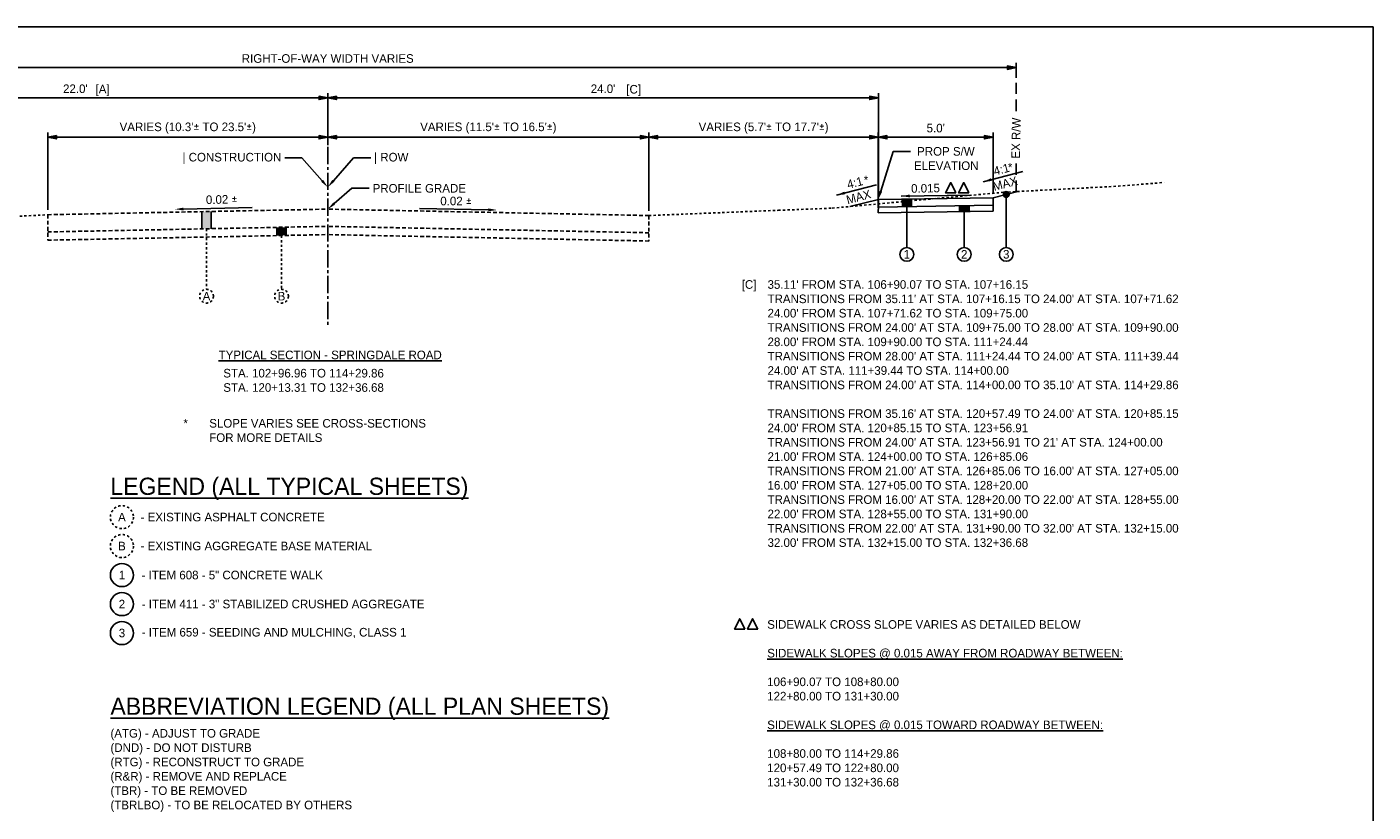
# Model space of a CAD drawing. Header units: feet. Extents: x 19045 to 19260, y 13883 to 14309.
# Tile 3 of 11: x 19078 to 19136, y 13911 to 13945. Entities that reach past the tile are written whole.
import ezdxf
from ezdxf import colors
from ezdxf.entities.mleader import LeaderData, LeaderLine
from ezdxf.math import Vec2, Vec3

# ---------------------------------------------------------------- set-up
doc = ezdxf.new("R2010")
doc.units = ezdxf.units.FT
doc.header["$MEASUREMENT"] = 0
for name, pattern in [('CENTER2', [1.125, 0.75, -0.125, 0.125, -0.125]), ('cl5', [25, 1.25, -1.25, 20, -1.25, 1.25]), ('DASHED', [0.75, 0.5, -0.25]), ('DASHED2', [0.375, 0.25, -0.125]), ('OhDOT_USTN2', [0.11, 0.069, -0.041]), ('OhDOT_USTN3', [0.22, 0.165, -0.055])]:
    doc.linetypes.add(name, pattern=pattern)
for name, color, linetype in [('CM_P_Sidewalk', 254, 'Continuous'), ('PF_X_Ground_Line', 3, 'OhDOT_USTN2'), ('PV_P_EOP', 7, 'Continuous'), ('PV_P_Text', 10, 'Continuous'), ('PV_X_EOP', 7, 'OhDOT_USTN3'), ('RW_X_CL_5', 6, 'cl5'), ('RW_X_Right_of_Way', 7, 'ROWEX-COEC')]:
    doc.layers.add(name, color=color, linetype=linetype)
doc.styles.add('Slanted-Normal', font='font31.shx', dxfattribs={"height": 0.125})
doc.styles.get("Standard").update_dxf_attribs({"font": 'font31.shx'})
doc.styles.add('Straight-Normal', font='font30.shx', dxfattribs={"height": 0.14})
doc.linetypes.add('ROWEX-COEC', pattern='A,0.75,-0.05,["Ex R/W",Straight-Normal,S=1,R=0,X=0,Y=-0.06],-0.7,0.75,-0.3,0.75,-0.3,0.75,-0.3,0.75,-0.3', length=5.7)
doc.dimstyles.new('Dec-1  Slanted', dxfattribs={"dimtxt": 0.125, "dimasz": 0.125, "dimexe": 0.07, "dimexo": 0.07, "dimgap": 0.07, "dimtad": 1, "dimdec": 1, "dimzin": 3, "dimdsep": 46, "dimtxsty": 'Slanted-Normal', "dimblk": 'Dim1', "dimcen": 0, "dimclrd": 95, "dimclre": 95, "dimclrt": 7, "dimadec": 1, "dimazin": 3, "dimtfac": 1, "dimtdec": 1, "dimtix": 1, "dimtofl": 0, "dimtmove": 1, "dimatfit": 3, "dimldrblk": 'Dim1', "dimfxl": 1, "dimtolj": 1, "dimtzin": 0, "dimlwd": -1, "dimlwe": -1, "dimarcsym": 0})

# ---------------------------------------------------------------- blocks, each defined once
blk = doc.blocks.new('Dim1')
h = blk.add_hatch(color=4)
h.dxf.hatch_style = 1
h.paths.add_polyline_path([(0, 0), (-1, -0.2), (-1, 0.2)])
at = {"color": 4}
blk.add_lwpolyline([(0, 0), (-1, -0.2), (-1, 0.2), (0, 0)], dxfattribs=at)
blk = doc.blocks.new('*D885')
at = {"layer": 'Defpoints', "color": 0, "transparency": 16777216}
for p in [(19090.692, 13942.246), (19104.692, 13940.35), (19104.692, 13936.936)]:
    blk.add_point(p, dxfattribs=at)
at = {"layer": 'PV_P_Text', "color": 95, "linetype": 'Continuous', "transparency": 16777216}
for p, q in [((19090.692, 13942.036), (19090.692, 13940.14)), ((19091.067, 13940.35), (19104.317, 13940.35)), ((19104.692, 13937.146), (19104.692, 13940.56))]:
    blk.add_line(p, q, dxfattribs=at)
at = {"layer": 'PV_P_Text', "color": 95, "transparency": 16777216, "xscale": 0.375, "yscale": 0.375, "zscale": 0.375, "rotation": 180}
blk.add_blockref('Dim1', (19090.692, 13940.35), dxfattribs=at)
at = {"layer": 'PV_P_Text', "color": 95, "transparency": 16777216, "xscale": 0.375, "yscale": 0.375, "zscale": 0.375}
blk.add_blockref('Dim1', (19104.692, 13940.35), dxfattribs=at)
at = {"layer": 'PV_P_Text', "color": 7, "transparency": 16777216, "insert": (19097.692, 13940.747), "char_height": 0.375, "attachment_point": 5, "style": 'Slanted-Normal'}
blk.add_mtext("\\A1;VARIES (11.5'{\\fISOCPEUR|b0|i0|c0|p34;%%P} TO 16.5'{\\fISOCPEUR|b0|i0|c0|p34;%%P})", dxfattribs=at)
blk = doc.blocks.new('*D886')
at = {"layer": 'Defpoints', "color": 0, "transparency": 16777216}
for p in [(19078.492, 13940.35), (19090.692, 13940.35), (19078.492, 13936.972)]:
    blk.add_point(p, dxfattribs=at)
at = {"layer": 'PV_P_Text', "color": 95, "linetype": 'Continuous', "transparency": 16777216}
for p, q in [((19078.492, 13937.182), (19078.492, 13940.56)), ((19090.317, 13940.35), (19078.867, 13940.35))]:
    blk.add_line(p, q, dxfattribs=at)
at = {"layer": 'PV_P_Text', "color": 95, "transparency": 16777216, "xscale": 0.375, "yscale": 0.375, "zscale": 0.375, "rotation": 180}
blk.add_blockref('Dim1', (19078.492, 13940.35), dxfattribs=at)
at = {"layer": 'PV_P_Text', "color": 95, "transparency": 16777216, "xscale": 0.375, "yscale": 0.375, "zscale": 0.375}
blk.add_blockref('Dim1', (19090.692, 13940.35), dxfattribs=at)
at = {"layer": 'PV_P_Text', "color": 7, "transparency": 16777216, "insert": (19084.592, 13940.747), "char_height": 0.375, "attachment_point": 5, "style": 'Slanted-Normal'}
blk.add_mtext("\\A1;VARIES (10.3'{\\fISOCPEUR|b0|i0|c0|p34;%%P} TO 23.5'{\\fISOCPEUR|b0|i0|c0|p34;%%P})", dxfattribs=at)
blk = doc.blocks.new('*D884')
at = {"layer": 'Defpoints', "color": 0, "transparency": 16777216}
for p in [(19114.688, 13940.35), (19104.692, 13936.936), (19114.688, 13937.056)]:
    blk.add_point(p, dxfattribs=at)
at = {"layer": 'PV_P_Text', "color": 95, "linetype": 'Continuous', "transparency": 16777216}
for p, q in [((19104.692, 13937.146), (19104.692, 13940.56)), ((19105.067, 13940.35), (19114.313, 13940.35)), ((19114.688, 13937.266), (19114.688, 13940.56))]:
    blk.add_line(p, q, dxfattribs=at)
at = {"layer": 'PV_P_Text', "color": 95, "transparency": 16777216, "xscale": 0.375, "yscale": 0.375, "zscale": 0.375, "rotation": 180}
blk.add_blockref('Dim1', (19104.692, 13940.35), dxfattribs=at)
at = {"layer": 'PV_P_Text', "color": 95, "transparency": 16777216, "xscale": 0.375, "yscale": 0.375, "zscale": 0.375}
blk.add_blockref('Dim1', (19114.688, 13940.35), dxfattribs=at)
at = {"layer": 'PV_P_Text', "color": 7, "transparency": 16777216, "insert": (19109.69, 13940.747), "char_height": 0.375, "attachment_point": 5, "style": 'Slanted-Normal'}
blk.add_mtext("\\A1;VARIES (5.7'{\\fISOCPEUR|b0|i0|c0|p34;%%P} TO 17.7'{\\fISOCPEUR|b0|i0|c0|p34;%%P})", dxfattribs=at)
blk = doc.blocks.new('*D888')
at = {"layer": 'Defpoints', "color": 0, "transparency": 16777216}
for p in [(19060.692, 13943.384), (19120.692, 13942.729), (19060.692, 13939.851)]:
    blk.add_point(p, dxfattribs=at)
at = {"layer": 'PV_P_Text', "color": 95, "linetype": 'Continuous', "transparency": 16777216}
for p, q in [((19060.692, 13940.061), (19060.692, 13943.594)), ((19120.317, 13943.384), (19061.067, 13943.384)), ((19120.692, 13942.939), (19120.692, 13943.594))]:
    blk.add_line(p, q, dxfattribs=at)
at = {"layer": 'PV_P_Text', "color": 95, "transparency": 16777216, "xscale": 0.375, "yscale": 0.375, "zscale": 0.375, "rotation": 180}
blk.add_blockref('Dim1', (19060.692, 13943.384), dxfattribs=at)
at = {"layer": 'PV_P_Text', "color": 95, "transparency": 16777216, "xscale": 0.375, "yscale": 0.375, "zscale": 0.375}
blk.add_blockref('Dim1', (19120.692, 13943.384), dxfattribs=at)
at = {"layer": 'PV_P_Text', "color": 7, "transparency": 16777216, "insert": (19090.692, 13943.781), "char_height": 0.375, "attachment_point": 5, "style": 'Slanted-Normal'}
blk.add_mtext('\\A1;RIGHT-OF-WAY WIDTH VARIES', dxfattribs=at)
blk = doc.blocks.new('*D925')
at = {"layer": 'Defpoints', "color": 0, "transparency": 16777216}
for p in [(19090.692, 13942.176), (19090.692, 13942.065), (19068.692, 13935.217)]:
    blk.add_point(p, dxfattribs=at)
at = {"layer": 'PV_P_Text', "color": 95, "linetype": 'Continuous', "transparency": 16777216}
for p, q in [((19068.692, 13935.427), (19068.692, 13942.275)), ((19069.067, 13942.065), (19090.317, 13942.065)), ((19090.692, 13941.966), (19090.692, 13941.855))]:
    blk.add_line(p, q, dxfattribs=at)
at = {"layer": 'PV_P_Text', "color": 95, "transparency": 16777216, "xscale": 0.375, "yscale": 0.375, "zscale": 0.375, "rotation": 180}
blk.add_blockref('Dim1', (19068.692, 13942.065), dxfattribs=at)
at = {"layer": 'PV_P_Text', "color": 95, "transparency": 16777216, "xscale": 0.375, "yscale": 0.375, "zscale": 0.375}
blk.add_blockref('Dim1', (19090.692, 13942.065), dxfattribs=at)
at = {"layer": 'PV_P_Text', "color": 7, "transparency": 16777216, "insert": (19079.692, 13942.462), "char_height": 0.375, "attachment_point": 5, "style": 'Slanted-Normal'}
blk.add_mtext("\\A1;22.0'", dxfattribs=at)
blk = doc.blocks.new('*D926')
at = {"layer": 'Defpoints', "color": 0, "transparency": 16777216}
for p in [(19119.692, 13940.35), (19114.692, 13937.64), (19119.692, 13937.715)]:
    blk.add_point(p, dxfattribs=at)
at = {"layer": 'PV_P_Text', "color": 95, "linetype": 'Continuous', "transparency": 16777216}
for p, q in [((19114.692, 13937.85), (19114.692, 13940.56)), ((19115.067, 13940.35), (19119.317, 13940.35)), ((19119.692, 13937.925), (19119.692, 13940.56))]:
    blk.add_line(p, q, dxfattribs=at)
at = {"layer": 'PV_P_Text', "color": 95, "transparency": 16777216, "xscale": 0.375, "yscale": 0.375, "zscale": 0.375, "rotation": 180}
blk.add_blockref('Dim1', (19114.692, 13940.35), dxfattribs=at)
at = {"layer": 'PV_P_Text', "color": 95, "transparency": 16777216, "xscale": 0.375, "yscale": 0.375, "zscale": 0.375}
blk.add_blockref('Dim1', (19119.692, 13940.35), dxfattribs=at)
at = {"layer": 'PV_P_Text', "color": 7, "transparency": 16777216, "insert": (19117.192, 13940.747), "char_height": 0.375, "attachment_point": 5, "style": 'Slanted-Normal'}
blk.add_mtext("\\A1;5.0'", dxfattribs=at)
blk = doc.blocks.new('*D935')
at = {"layer": 'Defpoints', "color": 0, "transparency": 16777216}
for p in [(19114.692, 13942.065), (19090.692, 13939.8), (19114.692, 13937.64)]:
    blk.add_point(p, dxfattribs=at)
at = {"layer": 'PV_P_Text', "color": 95, "linetype": 'Continuous', "transparency": 16777216}
for p, q in [((19090.692, 13940.01), (19090.692, 13942.275)), ((19091.067, 13942.065), (19114.317, 13942.065)), ((19114.692, 13937.85), (19114.692, 13942.275))]:
    blk.add_line(p, q, dxfattribs=at)
at = {"layer": 'PV_P_Text', "color": 95, "transparency": 16777216, "xscale": 0.375, "yscale": 0.375, "zscale": 0.375, "rotation": 180}
blk.add_blockref('Dim1', (19090.692, 13942.065), dxfattribs=at)
at = {"layer": 'PV_P_Text', "color": 95, "transparency": 16777216, "xscale": 0.375, "yscale": 0.375, "zscale": 0.375}
blk.add_blockref('Dim1', (19114.692, 13942.065), dxfattribs=at)
at = {"layer": 'PV_P_Text', "color": 7, "transparency": 16777216, "insert": (19102.692, 13942.462), "char_height": 0.375, "attachment_point": 5, "style": 'Slanted-Normal'}
blk.add_mtext("\\A1;24.0'", dxfattribs=at)

msp = doc.modelspace()

# ---------------------------------------------------------------- hatches: boundary and pattern name
at = {"layer": 'PV_P_Text'}
h = msp.add_hatch(color=256, dxfattribs=at)
h.dxf.hatch_style = 1
edge = h.paths.add_edge_path()
edge.add_arc((19120.265, 13937.858), 0.125, 0, 360)
h = msp.add_hatch(color=256, dxfattribs=at)
h.dxf.hatch_style = 1
h.paths.add_polyline_path([(19116.133, 13937.661), (19115.733, 13937.655), (19115.743, 13937.322), (19116.143, 13937.328)])
h = msp.add_hatch(color=256, dxfattribs=at)
h.dxf.hatch_style = 1
h.paths.add_polyline_path([(19118.643, 13937.366), (19118.233, 13937.36), (19118.233, 13937.11), (19118.651, 13937.116)])
h = msp.add_hatch(color=256, dxfattribs=at)
h.dxf.hatch_style = 1
h.paths.add_polyline_path([(19085.209, 13937.106), (19085.609, 13937.114), (19085.609, 13936.364), (19085.209, 13936.356)])
h = msp.add_hatch(color=256, dxfattribs=at)
h.dxf.hatch_style = 1
h.paths.add_polyline_path([(19088.477, 13936.421), (19088.877, 13936.429), (19088.877, 13936.069), (19088.477, 13936.062)])

# ---------------------------------------------------------------- linework, layer by layer
at = {"layer": 'PF_X_Ground_Line'}
for points in [[(19104.692, 13936.936), (19110.333, 13937.165), (19112.681, 13937.258), (19120.149, 13937.951), (19125.153, 13938.217), (19127.149, 13938.379)], [(19056.729, 13933.931), (19063.025, 13934.759), (19074.071, 13936.737), (19078.492, 13936.972)]]:
    msp.add_lwpolyline(points, dxfattribs=at)
at = {"layer": 'PV_P_EOP', "linetype": 'DASHED'}
for points in [[(19120.692, 13941.492), (19120.692, 13942.729)], [(19120.692, 13937.965), (19120.692, 13939.202)]]:
    msp.add_lwpolyline(points, dxfattribs=at)
at = {"layer": 'PV_P_Text', "linetype": 'ByBlock', "lineweight": -2}
for p, q in [((19120.995, 13938.864), (19119.254, 13938.408)), ((19114.607, 13938.282), (19112.866, 13937.826)), ((19115.688, 13937.784), (19118.688, 13937.829)), ((19084.405, 13937.22), (19087.405, 13937.28)), ((19097.696, 13937.186), (19094.696, 13937.246))]:
    msp.add_line(p, q, dxfattribs=at)
at = {"layer": 'PV_P_Text', "linetype": 'CENTER2'}
msp.add_lwpolyline([(19090.692, 13942.176), (19090.692, 13932.176)], dxfattribs=at)
at = {"layer": 'PV_P_Text'}
for points in [[(19119.692, 13937.715), (19120.771, 13937.984)], [(19113.453, 13937.33), (19114.692, 13937.64)], [(19114.692, 13937.356), (19114.688, 13937.056)], [(19119.692, 13937.715), (19114.692, 13937.64)], [(19114.692, 13937.356), (19114.692, 13937.64)], [(19119.692, 13937.382), (19114.697, 13937.307)], [(19115.733, 13937.655), (19115.743, 13937.322)], [(19116.133, 13937.661), (19116.143, 13937.328)], [(19118.233, 13937.36), (19118.233, 13937.11)], [(19118.643, 13937.366), (19118.651, 13937.116)], [(19119.692, 13937.715), (19119.692, 13937.132)], [(19120.265, 13937.858), (19120.265, 13935.545)], [(19085.209, 13937.106), (19085.209, 13936.356)], [(19085.609, 13937.114), (19085.609, 13936.364)], [(19119.692, 13937.132), (19114.688, 13937.056)], [(19115.933, 13937.333), (19115.933, 13935.545)], [(19118.433, 13937.113), (19118.433, 13935.545)], [(19088.477, 13936.421), (19088.477, 13936.062)], [(19088.877, 13936.429), (19088.877, 13936.07)]]:
    msp.add_lwpolyline(points, dxfattribs=at)
at = {"layer": 'PV_P_Text', "linetype": 'DASHED2', "ltscale": 0.333}
for points in [[(19085.409, 13936.36), (19085.409, 13933.721)], [(19088.677, 13936.066), (19088.677, 13933.721)]]:
    msp.add_lwpolyline(points, dxfattribs=at)
at = {"layer": 'PV_P_Text'}
for centre, radius in [((19120.265, 13937.858), 0.125), ((19115.933, 13935.245), 0.3), ((19118.433, 13935.245), 0.3), ((19120.265, 13935.245), 0.3), ((19081.722, 13921.261), 0.502), ((19081.722, 13919.995), 0.502), ((19081.722, 13918.734), 0.502)]:
    msp.add_circle(centre, radius, dxfattribs=at)
at = {"layer": 'PV_P_Text', "linetype": 'DASHED2', "ltscale": 0.333}
for centre in [(19085.409, 13933.421), (19088.677, 13933.421)]:
    msp.add_circle(centre, 0.3, dxfattribs=at)
at = {"layer": 'PV_P_Text', "linetype": 'OhDOT_USTN2'}
for centre in [(19081.722, 13923.788), (19081.722, 13922.527)]:
    msp.add_circle(centre, 0.502, dxfattribs=at)
at = {"layer": 'PV_P_Text'}
for points in [[(19119.633, 13938.442), (19119.254, 13938.408), (19119.601, 13938.563)], [(19113.244, 13937.86), (19112.866, 13937.826), (19113.213, 13937.981)], [(19116.062, 13937.853), (19115.688, 13937.784), (19116.064, 13937.728)], [(19084.403, 13937.283), (19084.03, 13937.213), (19084.406, 13937.158)], [(19097.697, 13937.248), (19098.071, 13937.178), (19097.695, 13937.123)]]:
    msp.add_solid(points, dxfattribs=at)
at = {"layer": 'PV_X_EOP'}
for points in [[(19078.492, 13936.972), (19090.692, 13937.216)], [(19078.492, 13936.972), (19078.492, 13935.862)], [(19104.692, 13936.936), (19090.692, 13937.216)], [(19104.692, 13936.936), (19104.692, 13935.826)], [(19078.492, 13936.222), (19090.692, 13936.466)], [(19104.692, 13936.186), (19090.692, 13936.466)], [(19078.492, 13935.862), (19090.692, 13936.106)], [(19104.692, 13935.826), (19090.692, 13936.106)]]:
    msp.add_lwpolyline(points, dxfattribs=at)
at = {"layer": 'RW_X_CL_5', "linetype": 'ByBlock'}
msp.add_lwpolyline([(19045.13, 13945.16), (19045.13, 13882.91), (19136.254, 13882.91), (19136.254, 13945.16)], close=True, dxfattribs=at)
at = {"layer": 'RW_X_Right_of_Way'}
for points in [[(19118.069, 13937.923), (19117.62, 13937.923), (19117.845, 13938.372)], [(19118.635, 13937.923), (19118.185, 13937.923), (19118.41, 13938.372)], [(19108.872, 13918.906), (19108.423, 13918.906), (19108.648, 13919.355)], [(19109.438, 13918.906), (19108.989, 13918.906), (19109.213, 13919.355)]]:
    msp.add_lwpolyline(points, close=True, dxfattribs=at)

# ---------------------------------------------------------------- texts
at = {"insert": (19090.8, 13930.857), "char_height": 0.375, "width": 29.24884, "attachment_point": 5, "style": 'Slanted-Normal'}
msp.add_mtext('{\\LTYPICAL SECTION - SPRINGDALE ROAD}', dxfattribs=at)
at = {"layer": 'CM_P_Sidewalk', "char_height": 0.375}
for s, width, heights, insert, attachment_point in [('*', 0.45908, [0], (19120.336, 13939.043), 4), ('*', 0.45908, [0], (19114.053, 13938.491), 4), ("\\pxi-3,l4,t4;[C]^I35.11' FROM STA. 106+90.07 TO STA. 107+16.15\\P^ITRANSITIONS FROM 35.11' AT STA. 107+16.15 TO 24.00' AT STA. 107+71.62\\P^I24.00' FROM STA. 107+71.62 TO STA. 109+75.00\\P^ITRANSITIONS FROM 24.00' AT STA. 109+75.00 TO 28.00' AT STA. 109+90.00\\P^I28.00' FROM STA. 109+90.00 TO STA. 111+24.44\\P^ITRANSITIONS FROM 28.00' AT STA. 111+24.44 TO 24.00' AT STA. 111+39.44\\P^I24.00' AT STA. 111+39.44 TO STA. 114+00.00\\P^ITRANSITIONS FROM 24.00' AT STA. 114+00.00 TO 35.10' AT STA. 114+29.86\\P\\P^ITRANSITIONS FROM 35.16' AT STA. 120+57.49 TO 24.00' AT STA. 120+85.15\\P^I24.00' FROM STA. 120+85.15 TO STA. 123+56.91\\P^ITRANSITIONS FROM 24.00' AT STA. 123+56.91 TO 21' AT STA. 124+00.00\\P^I21.00' FROM STA. 124+00.00 TO STA. 126+85.06\\P^ITRANSITIONS FROM 21.00' AT STA. 126+85.06 TO 16.00' AT STA. 127+05.00\\P^I16.00' FROM STA. 127+05.00 TO STA. 128+20.00\\P^ITRANSITIONS FROM 16.00' AT STA. 128+20.00 TO 22.00' AT STA. 128+55.00\\P^I22.00' FROM STA. 128+55.00 TO STA. 131+90.00\\P^ITRANSITIONS FROM 22.00' AT STA. 131+90.00 TO 32.00' AT STA. 132+15.00\\P^I32.00' FROM STA. 132+15.00 TO STA. 132+36.68  \\P^I ", 25.18739, [0], (19108.362, 13927.989), 4), ('\\pxi-3,l4,t4;*^ISLOPE VARIES SEE CROSS-SECTIONS FOR MORE DETAILS', 11.89155, [0], (19084.027, 13927.565), 4), ('\\pxi-3,l4,ql,t4;SIDEWALK CROSS SLOPE VARIES AS DETAILED BELOW\\P\\P{\\LSIDEWALK SLOPES @ 0.015 AWAY FROM ROADWAY BETWEEN:\\P}\\P106+90.07 TO 108+80.00\\P122+80.00 TO 131+30.00\\P\\P{\\LSIDEWALK SLOPES @ 0.015 TOWARD ROADWAY BETWEEN:\\P}\\P108+80.00 TO 114+29.86\\P120+57.49 TO 122+80.00\\P131+30.00 TO 132+36.68', 18.24758, [13.697], (19109.472, 13915.668), 4), ('(ATG) - ADJUST TO GRADE\\P(DND) - DO NOT DISTURB\\P(RTG) - RECONSTRUCT TO GRADE\\P(R&R) - REMOVE AND REPLACE\\P(TBR) - TO BE REMOVED\\P(TBRLBO) - TO BE RELOCATED BY OTHERS', 13.5491, [0], (19081.221, 13914.551), 1)]:
    msp.add_mtext_dynamic_manual_height_columns(s, width=width, gutter_width=42, heights=heights, dxfattribs=dict(at, insert=insert, attachment_point=attachment_point))
at = {"layer": 'PV_P_Text', "style": 'Slanted-Normal'}
for s, p in [('[A]', (19080.572, 13942.262)), ('[C]', (19103.706, 13942.255))]:
    msp.add_text(s, height=0.375, dxfattribs=at).set_placement(p)
for s, rotation, p in [('4:1', 14.69423, (19119.767, 13938.679)), ('4:1', 14.69423, (19113.379, 13938.097)), ('MAX', 14.69423, (19119.739, 13938.011)), ('MAX', 14.69423, (19113.351, 13937.429)), ('0.015', 0.85937, (19116.121, 13937.93))]:
    msp.add_text(s, height=0.375, rotation=rotation, dxfattribs=at).set_placement(p)
at = {"layer": 'PV_P_Text', "char_height": 0.375, "attachment_point": 5, "style": 'Slanted-Normal'}
for s, insert, width, rotation in [('EX R/W', (19120.692, 13940.312), 2.18377, 88.85424), ('0.02 {\\fISOCPEUR|b0|i0|c0|p34;%%P}', (19086.067, 13937.637), 29.24884, 1.28192)]:
    msp.add_mtext(s, dxfattribs=dict(at, insert=insert, width=width, rotation=rotation))
at = {"layer": 'PV_P_Text', "char_height": 0.375, "width": 29.24884, "attachment_point": 5, "style": 'Slanted-Normal'}
for s, insert in [('0.02 {\\fISOCPEUR|b0|i0|c0|p34;%%P}', (19096.283, 13937.568)), ('STA. 102+96.96 TO 114+29.86\\PSTA. 120+13.31 TO 132+36.68', (19089.639, 13929.749))]:
    msp.add_mtext(s, dxfattribs=dict(at, insert=insert))
at = {"layer": 'PV_P_Text', "style": 'Slanted-Normal'}
for s, width, gutter_width, heights, insert, char_height, attachment_point in [('1', 2.46234, 0.625, [0], (19115.933, 13935.245), 0.375, 5), ('2', 2.46234, 0.625, [0], (19118.433, 13935.245), 0.375, 5), ('3', 2.46234, 0.625, [0], (19120.265, 13935.245), 0.375, 5), ('A', 2.46234, 0.625, [0], (19085.409, 13933.421), 0.375, 5), ('B', 2.46234, 0.625, [0], (19088.677, 13933.421), 0.375, 5), ('{\\LLEGEND (ALL TYPICAL SHEETS)}', 32.48137, 50.942, [0], (19081.22, 13925.021), 0.74984, 4), ('A', 32.48137, 50.942, [0], (19081.722, 13923.788), 0.375, 5), ('- EXISTING ASPHALT CONCRETE', 32.48137, 50.942, [0], (19082.535, 13923.788), 0.375, 4), ('B', 32.48137, 50.942, [0], (19081.722, 13922.527), 0.375, 5), ('- EXISTING AGGREGATE BASE MATERIAL', 32.48137, 50.942, [0], (19082.535, 13922.527), 0.375, 4), ('1', 32.48137, 50.942, [0], (19081.722, 13921.261), 0.375, 5), ('- ITEM 608 - 5" CONCRETE WALK', 32.48137, 50.942, [0], (19082.58, 13921.261), 0.375, 4), ('2', 32.48137, 50.942, [0.754], (19081.722, 13919.997), 0.375, 5), ('- ITEM 411 - 3" STABILIZED CRUSHED AGGREGATE', 32.48137, 50.942, [0], (19082.585, 13919.997), 0.375, 4), ('3', 32.48137, 50.942, [0], (19081.722, 13918.734), 0.375, 5), ('- ITEM 659 - SEEDING AND MULCHING, CLASS 1', 32.48137, 50.942, [0], (19082.585, 13918.736), 0.375, 4), ('{\\LABBREVIATION LEGEND (ALL PLAN SHEETS)}', 24.98468, 42, [0], (19081.221, 13915.432), 0.74984, 4)]:
    msp.add_mtext_dynamic_manual_height_columns(s, width=width, gutter_width=gutter_width, heights=heights, dxfattribs=dict(at, insert=insert, char_height=char_height, attachment_point=attachment_point))

# ---------------------------------------------------------------- dimensions: what is measured, and where the dimension line sits
at = {"layer": 'PV_P_Text'}
dim = msp.add_linear_dim(base=(19060.692, 13943.384), p1=(19120.692, 13942.729), p2=(19060.692, 13939.851), text='RIGHT-OF-WAY WIDTH VARIES', dimstyle='Dec-1  Slanted', override={"dimpost": "'"}, dxfattribs=at)
dim.commit()
dim.dimension.update_dxf_attribs({"geometry": '*D888', "text_midpoint": (19090.692, 13943.384), "dimtype": 160})
for base, p1, p2, picture, middle in [((19090.692, 13942.065), (19068.692, 13935.217), (19090.692, 13942.176), '*D925', (19079.692, 13942.462)), ((19114.692, 13942.065), (19090.692, 13939.8), (19114.692, 13937.64), '*D935', (19102.692, 13942.462)), ((19119.692, 13940.35), (19114.692, 13937.64), (19119.692, 13937.715), '*D926', (19117.192, 13940.747))]:
    dim = msp.add_linear_dim(base=base, p1=p1, p2=p2, dimstyle='Dec-1  Slanted', override={"dimpost": "'"}, dxfattribs=at)
    dim.commit()
    dim.dimension.update_dxf_attribs({"geometry": picture, "text_midpoint": middle})
for base, p1, p2, text, picture, middle in [((19104.692, 13940.35), (19090.692, 13942.246), (19104.692, 13936.936), "VARIES (11.5'{\\fISOCPEUR|b0|i0|c0|p34;%%P} TO 16.5'{\\fISOCPEUR|b0|i0|c0|p34;%%P})", '*D885', (19097.692, 13940.747)), ((19078.492, 13940.35), (19090.692, 13940.35), (19078.492, 13936.972), "VARIES (10.3'{\\fISOCPEUR|b0|i0|c0|p34;%%P} TO 23.5'{\\fISOCPEUR|b0|i0|c0|p34;%%P})", '*D886', (19084.592, 13940.747)), ((19114.688, 13940.35), (19104.692, 13936.936), (19114.688, 13937.056), "VARIES (5.7'{\\fISOCPEUR|b0|i0|c0|p34;%%P} TO 17.7'{\\fISOCPEUR|b0|i0|c0|p34;%%P})", '*D884', (19109.69, 13940.747))]:
    dim = msp.add_linear_dim(base=base, p1=p1, p2=p2, text=text, dimstyle='Dec-1  Slanted', override={"dimpost": "'"}, dxfattribs=at)
    dim.commit()
    dim.dimension.update_dxf_attribs({"geometry": picture, "text_midpoint": middle})

# ---------------------------------------------------------------- leaders
at = {"layer": 'RW_X_Right_of_Way'}
ml = msp.add_multileader_mtext('Standard', dxfattribs=at)
ml.set_content('| CONSTRUCTION ', color=256, style='Slanted-Normal')
ml.set_leader_properties()
ml.build(insert=Vec2(0, 0))
ml.multileader.update_dxf_attribs({"dogleg_length": 0.25, "arrow_head_size": 0.375, "scale": 3})
ctx = ml.context
ctx.base_point, ctx.scale, ctx.char_height, ctx.arrow_head_size, ctx.landing_gap_size, ctx.plane_origin = Vec3(19083.761, 13939.451), 3, 0.375, 0.375, 0.15, Vec3(19087.003, 13938.147)
ctx.text_align_type = 2
notes = []
notes.append((ctx, [(1, (1, 1, 0), (19089.57, 13939.451), (-1, 0), 0.75, [(0, [(19090.692, 13938.173)], 0, [])])]))
ctx.mtext.insert, ctx.mtext.alignment, ctx.mtext.flow_direction = Vec3(19088.67, 13939.669), 3, 5
ml = msp.add_multileader_mtext('Standard', dxfattribs=at)
ml.set_content('| ROW ', color=256, style='Slanted-Normal')
ml.set_leader_properties()
ml.build(insert=Vec2(0, 0))
ml.multileader.update_dxf_attribs({"dogleg_length": 0.25, "arrow_head_size": 0.375, "scale": 3})
ctx = ml.context
ctx.base_point, ctx.scale, ctx.char_height, ctx.arrow_head_size, ctx.landing_gap_size, ctx.plane_origin = Vec3(19092.564, 13939.451), 3, 0.375, 0.375, 0.15, Vec3(19090.748, 13938.147)
notes.append((ctx, [(0, (1, 1, 0), (19091.814, 13939.451), (1, 0), 0.75, [(0, [(19090.692, 13938.173)], 0, [])])]))
ctx.mtext.insert, ctx.mtext.flow_direction = Vec3(19092.714, 13939.669), 5
ml = msp.add_multileader_mtext('Standard', dxfattribs=at)
ml.set_content(' PROP S/W \\PELEVATION', color=256, style='Slanted-Normal')
ml.set_leader_properties()
ml.build(insert=Vec2(0, 0))
ml.multileader.update_dxf_attribs({"dogleg_length": 0.25, "arrow_head_size": 0.375, "scale": 3})
ctx = ml.context
ctx.base_point, ctx.scale, ctx.char_height, ctx.arrow_head_size, ctx.landing_gap_size, ctx.plane_origin = Vec3(19116.092, 13939.735), 3, 0.375, 0.375, 0.15, Vec3(19116.697, 13937.857)
notes.append((ctx, [(0, (1, 1, 0), (19115.342, 13939.735), (1, 0), 0.75, [(0, [(19114.692, 13937.64)], 0, [])])]))
ctx.mtext.insert, ctx.mtext.flow_direction = Vec3(19116.242, 13939.922), 5
ml = msp.add_multileader_mtext('Standard', dxfattribs=at)
ml.set_content('PROFILE GRADE ', color=256, style='Slanted-Normal')
ml.set_leader_properties()
ml.build(insert=Vec2(0, 0))
ml.multileader.update_dxf_attribs({"dogleg_length": 0.25, "arrow_head_size": 0.375, "scale": 3})
ctx = ml.context
ctx.base_point, ctx.scale, ctx.char_height, ctx.arrow_head_size, ctx.landing_gap_size, ctx.plane_origin = Vec3(19092.498, 13938.125), 3, 0.375, 0.375, 0.15, Vec3(19090.748, 13937.19)
notes.append((ctx, [(0, (1, 1, 0), (19091.748, 13938.125), (1, 0), 0.75, [(0, [(19090.692, 13937.216)], 0, [])])]))
ctx.mtext.insert, ctx.mtext.flow_direction = Vec3(19092.648, 13938.312), 5
for ctx, leaders in notes:
    for number, flags, end, landing, length, lines in leaders:
        leader = LeaderData()
        leader.index, (leader.has_last_leader_line, leader.has_dogleg_vector, leader.attachment_direction) = number, flags
        leader.last_leader_point, leader.dogleg_vector, leader.dogleg_length = Vec3(end), Vec3(landing), length
        for number, points, colour, breaks in lines:
            line = LeaderLine()
            line.index, line.vertices, line.color, line.breaks = number, Vec3.list(points), colors.encode_raw_color(colour), breaks
            leader.lines.append(line)
        ctx.leaders.append(leader)

doc.saveas('drawing.dxf')
